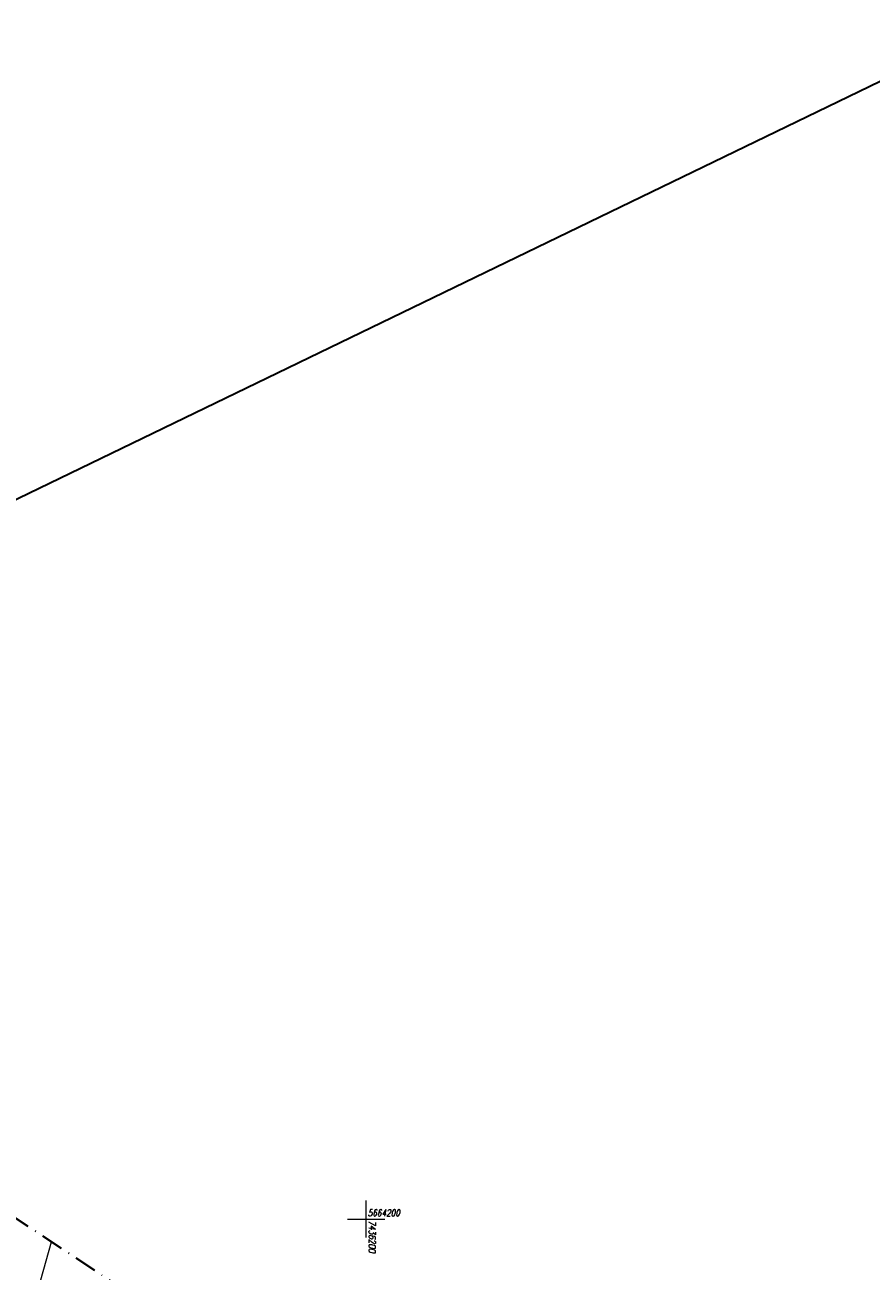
# Model space of a CAD drawing. Header units: millimetres. Extents: x 7436010 to 7436992, y 5663514 to 5666647.
# Tile 21 of 45: x 7436154 to 7436268, y 5664193 to 5664360. Entities that reach past the tile are written whole.
import ezdxf
from ezdxf.enums import TextEntityAlignment as Align

# ---------------------------------------------------------------- set-up
doc = ezdxf.new("R2010")
doc.units = ezdxf.units.MM
doc.linetypes.add('GAK', pattern=[3.5, 2, -0.75, 0, -0.75])
doc.linetypes.add('GDE', pattern=[0])
doc.layers.add('_map', color=7, linetype='Continuous')
for name, color, linetype, lineweight in [('EDZPD_L_1', 7, 'GDE', 18), ('Podzial_sekcyjny_krzyze', 7, 'Continuous', 13), ('RZED', 7, 'Continuous', 18), ('ZAKRES MAPY', 1, 'GAK', 35)]:
    doc.layers.add(name, color=color, linetype=linetype, lineweight=lineweight)
doc.layers.add('RAMA WYPLOT', color=3, linetype='Continuous', lineweight=35, plot=False)
doc.styles.add('K1_ACAD', font='romans.shx', dxfattribs={"width": 0.8, "oblique": 12})

# ---------------------------------------------------------------- blocks, each defined once
blk = doc.blocks.new('STUDZ')
at = {"layer": 'EDZPD_L_1'}
blk.add_line((7436149.98, 5664169.19), (7436157.79, 5664196.94), dxfattribs=at)
at = {"layer": 'Podzial_sekcyjny_krzyze', "color": 7, "lineweight": 13}
for p, q in [((7436200, 5664197.5), (7436200, 5664202.5)), ((7436197.5, 5664200), (7436202.5, 5664200))]:
    blk.add_line(p, q, dxfattribs=at)
at = {"layer": 'RAMA WYPLOT', "flags": 128}
blk.add_lwpolyline([(7436354.96, 5663513.71), (7436622.33, 5663643.03), (7436277.24, 5664356.53), (7436009.87, 5664227.21)], close=True, dxfattribs=at)
at = {"layer": 'ZAKRES MAPY', "ltscale": 1.5}
blk.add_lwpolyline([(7436374.97, 5664551.12), (7436314.26, 5664327.89), (7436265.48, 5664145.73), (7436190.34, 5664175.36), (7436128.48, 5664216.37), (7436084.76, 5664258.91), (7436020.69, 5664216.5), (7436066.47, 5664163.89), (7436111.25, 5664151.74), (7436188.88, 5664091.86), (7436214.32, 5664064.98), (7436222.62, 5664010.82)], dxfattribs=at)
at = {"layer": 'RZED', "color": 7, "lineweight": 13, "style": 'K1_ACAD', "oblique": 12, "width": 0.8}
blk.add_text('5664200', height=0.9, dxfattribs=at).set_placement((7436200.21, 5664201.27), align=Align.TOP_LEFT)
blk.add_text('7436200', height=0.9, rotation=270, dxfattribs=at).set_placement((7436201.27, 5664199.8), align=Align.TOP_LEFT)

msp = doc.modelspace()

# ---------------------------------------------------------------- block references
at = {"layer": '_map'}
msp.add_blockref('STUDZ', (0, 0), dxfattribs=at)

doc.saveas('drawing.dxf')
